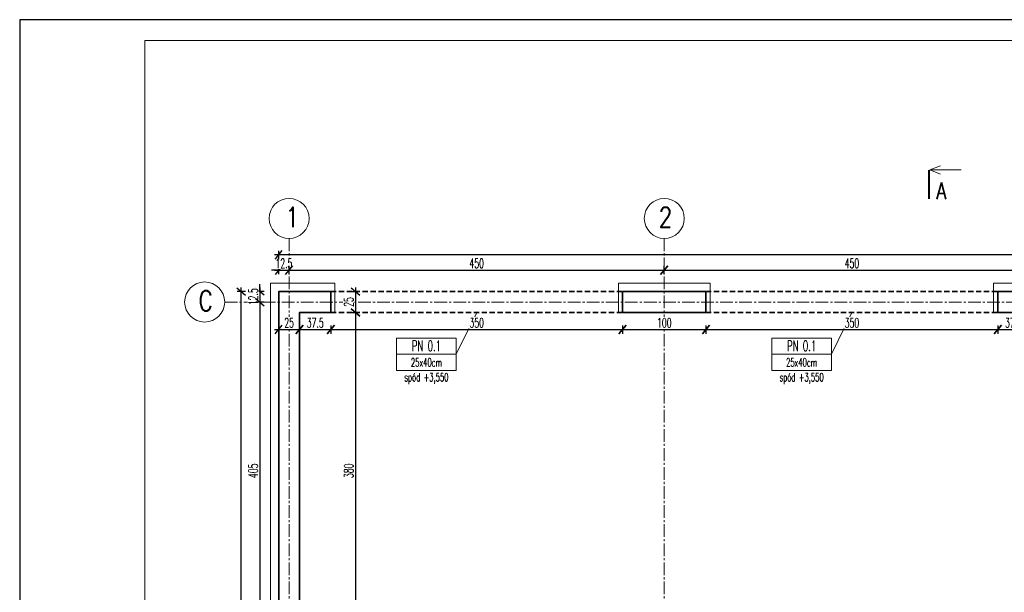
# Model space of a CAD drawing. Header units: centimetres. Extents: x 125945 to 146944, y 20629 to 31773.
# Tile 67 of 80: x 140134 to 141315, y 29139 to 29826. Entities that reach past the tile are written whole.
import ezdxf

# ---------------------------------------------------------------- set-up
doc = ezdxf.new("R2010")
doc.units = ezdxf.units.CM
doc.linetypes.add('CENTER2', pattern=[28.575, 19.05, -3.175, 3.175, -3.175])
doc.linetypes.add('HIDDEN', pattern=[9.525, 6.35, -3.175])
for name, color, linetype, lineweight in [('e-cad_cienkie', 88, 'Continuous', 15), ('e-cad_opisy', 7, 'Continuous', 15), ('e-cad_osie', 172, 'CENTER2', 9), ('e-cad_wymiary', 66, 'Continuous', 15), ('K- OPISY', 40, 'Continuous', 15), ('K-BELKI ŻELBETOWE', 160, 'HIDDEN', 35), ('K-IZOLACJA', 32, 'Continuous', 15), ('K-ŚCIANY KONSTRUKCYJNE', 16, 'Continuous', 35)]:
    doc.layers.add(name, color=color, linetype=linetype, lineweight=lineweight)
doc.styles.add('e-cad_1', font='simplex.shx', dxfattribs={"width": 0.6})
doc.styles.add('e-cad_2', font='simplex.shx', dxfattribs={"width": 0.8})
doc.styles.add('simpl', font='simplex.shx', dxfattribs={"width": 0.6})
doc.dimstyles.new('e-cad_1_50_[cm]', dxfattribs={"dimscale": 5, "dimtxt": 2.25, "dimasz": 1.75, "dimexe": 1, "dimexo": 0, "dimgap": 0.5, "dimtad": 1, "dimdec": 1, "dimrnd": 0.5, "dimdsep": 46, "dimtxsty": 'simpl', "dimblk": 'OBLIQUE', "dimcen": 0, "dimdle": 1, "dimclrd": 256, "dimclre": 256, "dimclrt": 256, "dimadec": 0, "dimazin": 0, "dimtfac": 1, "dimtdec": 1, "dimtix": 1, "dimtmove": 2, "dimatfit": 3, "dimldrblk": 'OBLIQUE', "dimfxl": 1, "dimfxlon": 1, "dimtfill": 1, "dimarcsym": 0})

# ---------------------------------------------------------------- blocks, each defined once
blk = doc.blocks.new('_Oblique')
at = {"color": 0, "linetype": 'ByBlock', "lineweight": -2}
blk.add_line((0.5, 0.6), (-0.5, -0.6), dxfattribs=at)
blk = doc.blocks.new('*D3705')
at = {"layer": 'e-cad_wymiary', "lineweight": -2, "ltscale": 2}
for p, q in [((140536.5, 29504.5), (140536.5, 29469.5)), ((140531.5, 29499.5), (140541.5, 29499.5)), ((140531.5, 29474.5), (140541.5, 29474.5))]:
    blk.add_line(p, q, dxfattribs=at)
at = {"layer": 'e-cad_wymiary', "lineweight": -2, "xscale": 8.75, "yscale": 8.75, "zscale": 8.75}
for p, rotation in [((140536.5, 29499.5), 90), ((140536.5, 29474.5), 270)]:
    blk.add_blockref('_Oblique', p, dxfattribs=dict(at, rotation=rotation))
at = {"layer": 'e-cad_wymiary', "ltscale": 2, "insert": (140528.4, 29487), "char_height": 11.25, "attachment_point": 5, "rotation": 90, "style": 'simpl', "bg_fill": 3, "box_fill_scale": 1.1, "bg_fill_color": 256, "bg_fill_true_color": 13158600, "bg_fill_transparency": 0}
blk.add_mtext('25', dxfattribs=at)
at = {"layer": 'Defpoints', "color": 0}
for p in [(140521.7, 29499.5), (140521.7, 29474.5), (140536.5, 29474.5)]:
    blk.add_point(p, dxfattribs=at)
blk = doc.blocks.new('*D3706')
at = {"layer": 'Defpoints', "color": 0}
for p in [(140521.7, 29474.5), (140512.1, 29094.5), (140536.5, 29094.5)]:
    blk.add_point(p, dxfattribs=at)
at = {"layer": 'e-cad_wymiary', "lineweight": -2, "ltscale": 2}
for p, q in [((140536.5, 29479.5), (140536.5, 29089.5)), ((140531.5, 29474.5), (140541.5, 29474.5)), ((140531.5, 29094.5), (140541.5, 29094.5))]:
    blk.add_line(p, q, dxfattribs=at)
at = {"layer": 'e-cad_wymiary', "lineweight": -2, "xscale": 8.75, "yscale": 8.75, "zscale": 8.75}
for p, rotation in [((140536.5, 29474.5), 90), ((140536.5, 29094.5), 270)]:
    blk.add_blockref('_Oblique', p, dxfattribs=dict(at, rotation=rotation))
at = {"layer": 'e-cad_wymiary', "ltscale": 2, "insert": (140528.4, 29284.5), "char_height": 11.25, "attachment_point": 5, "rotation": 90, "style": 'simpl', "bg_fill": 3, "box_fill_scale": 1.1, "bg_fill_color": 256, "bg_fill_true_color": 13158600, "bg_fill_transparency": 0}
blk.add_mtext('380', dxfattribs=at)
blk = doc.blocks.new('*D3740')
at = {"layer": 'e-cad_wymiary', "lineweight": -2, "ltscale": 2}
for p, q in [((140439.4, 29454), (140474.4, 29454)), ((140444.4, 29455.5), (140444.4, 29449)), ((140469.4, 29455.5), (140469.4, 29449))]:
    blk.add_line(p, q, dxfattribs=at)
at = {"layer": 'e-cad_wymiary', "lineweight": -2, "xscale": 8.75, "yscale": 8.75, "zscale": 8.75, "rotation": 180}
blk.add_blockref('_Oblique', (140444.4, 29454), dxfattribs=at)
at = {"layer": 'e-cad_wymiary', "lineweight": -2, "xscale": 8.75, "yscale": 8.75, "zscale": 8.75}
blk.add_blockref('_Oblique', (140469.4, 29454), dxfattribs=at)
at = {"layer": 'e-cad_wymiary', "ltscale": 2, "insert": (140456.9, 29462.1), "char_height": 11.25, "attachment_point": 5, "style": 'simpl', "bg_fill": 3, "box_fill_scale": 1.1, "bg_fill_color": 256, "bg_fill_true_color": 13158600, "bg_fill_transparency": 0}
blk.add_mtext('25', dxfattribs=at)
at = {"layer": 'Defpoints', "color": 0}
for p in [(140444.4, 29455.5), (140469.4, 29455.5), (140469.4, 29454)]:
    blk.add_point(p, dxfattribs=at)
blk = doc.blocks.new('*D3741')
at = {"layer": 'e-cad_wymiary', "lineweight": -2, "ltscale": 2}
for p, q in [((140464.4, 29454), (140511.9, 29454)), ((140469.4, 29455.5), (140469.4, 29449)), ((140506.9, 29459), (140506.9, 29449))]:
    blk.add_line(p, q, dxfattribs=at)
at = {"layer": 'e-cad_wymiary', "lineweight": -2, "xscale": 8.75, "yscale": 8.75, "zscale": 8.75, "rotation": 180}
blk.add_blockref('_Oblique', (140469.4, 29454), dxfattribs=at)
at = {"layer": 'e-cad_wymiary', "lineweight": -2, "xscale": 8.75, "yscale": 8.75, "zscale": 8.75}
blk.add_blockref('_Oblique', (140506.9, 29454), dxfattribs=at)
at = {"layer": 'e-cad_wymiary', "ltscale": 2, "insert": (140488.2, 29462.1), "char_height": 11.25, "attachment_point": 5, "style": 'simpl', "bg_fill": 3, "box_fill_scale": 1.1, "bg_fill_color": 256, "bg_fill_true_color": 13158600, "bg_fill_transparency": 0}
blk.add_mtext('37.5', dxfattribs=at)
at = {"layer": 'Defpoints', "color": 0}
for p in [(140506.9, 29474.5), (140469.4, 29455.5), (140506.9, 29454)]:
    blk.add_point(p, dxfattribs=at)
blk = doc.blocks.new('*D3742')
at = {"layer": 'Defpoints', "color": 0}
for p in [(140506.9, 29474.5), (140856.9, 29474.5), (140856.9, 29454)]:
    blk.add_point(p, dxfattribs=at)
at = {"layer": 'e-cad_wymiary', "lineweight": -2, "ltscale": 2}
for p, q in [((140501.9, 29454), (140861.9, 29454)), ((140506.9, 29459), (140506.9, 29449)), ((140856.9, 29459), (140856.9, 29449))]:
    blk.add_line(p, q, dxfattribs=at)
at = {"layer": 'e-cad_wymiary', "lineweight": -2, "xscale": 8.75, "yscale": 8.75, "zscale": 8.75, "rotation": 180}
blk.add_blockref('_Oblique', (140506.9, 29454), dxfattribs=at)
at = {"layer": 'e-cad_wymiary', "lineweight": -2, "xscale": 8.75, "yscale": 8.75, "zscale": 8.75}
blk.add_blockref('_Oblique', (140856.9, 29454), dxfattribs=at)
at = {"layer": 'e-cad_wymiary', "ltscale": 2, "insert": (140681.9, 29462.1), "char_height": 11.25, "attachment_point": 5, "style": 'simpl', "bg_fill": 3, "box_fill_scale": 1.1, "bg_fill_color": 256, "bg_fill_true_color": 13158600, "bg_fill_transparency": 0}
blk.add_mtext('350', dxfattribs=at)
blk = doc.blocks.new('*D3743')
at = {"layer": 'Defpoints', "color": 0}
for p in [(140856.9, 29474.5), (140956.9, 29474.5), (140956.9, 29454)]:
    blk.add_point(p, dxfattribs=at)
at = {"layer": 'e-cad_wymiary', "lineweight": -2, "ltscale": 2}
for p, q in [((140851.9, 29454), (140961.9, 29454)), ((140856.9, 29459), (140856.9, 29449)), ((140956.9, 29459), (140956.9, 29449))]:
    blk.add_line(p, q, dxfattribs=at)
at = {"layer": 'e-cad_wymiary', "lineweight": -2, "xscale": 8.75, "yscale": 8.75, "zscale": 8.75, "rotation": 180}
blk.add_blockref('_Oblique', (140856.9, 29454), dxfattribs=at)
at = {"layer": 'e-cad_wymiary', "lineweight": -2, "xscale": 8.75, "yscale": 8.75, "zscale": 8.75}
blk.add_blockref('_Oblique', (140956.9, 29454), dxfattribs=at)
at = {"layer": 'e-cad_wymiary', "ltscale": 2, "insert": (140906.9, 29462.1), "char_height": 11.25, "attachment_point": 5, "style": 'simpl', "bg_fill": 3, "box_fill_scale": 1.1, "bg_fill_color": 256, "bg_fill_true_color": 13158600, "bg_fill_transparency": 0}
blk.add_mtext('100', dxfattribs=at)
blk = doc.blocks.new('*D3744')
at = {"layer": 'Defpoints', "color": 0}
for p in [(140956.9, 29474.5), (141306.9, 29474.5), (141306.9, 29454)]:
    blk.add_point(p, dxfattribs=at)
at = {"layer": 'e-cad_wymiary', "lineweight": -2, "ltscale": 2}
for p, q in [((140951.9, 29454), (141311.9, 29454)), ((140956.9, 29459), (140956.9, 29449)), ((141306.9, 29459), (141306.9, 29449))]:
    blk.add_line(p, q, dxfattribs=at)
at = {"layer": 'e-cad_wymiary', "lineweight": -2, "xscale": 8.75, "yscale": 8.75, "zscale": 8.75, "rotation": 180}
blk.add_blockref('_Oblique', (140956.9, 29454), dxfattribs=at)
at = {"layer": 'e-cad_wymiary', "lineweight": -2, "xscale": 8.75, "yscale": 8.75, "zscale": 8.75}
blk.add_blockref('_Oblique', (141306.9, 29454), dxfattribs=at)
at = {"layer": 'e-cad_wymiary', "ltscale": 2, "insert": (141131.9, 29462.1), "char_height": 11.25, "attachment_point": 5, "style": 'simpl', "bg_fill": 3, "box_fill_scale": 1.1, "bg_fill_color": 256, "bg_fill_true_color": 13158600, "bg_fill_transparency": 0}
blk.add_mtext('350', dxfattribs=at)
blk = doc.blocks.new('*D3745')
at = {"layer": 'e-cad_wymiary', "lineweight": -2, "ltscale": 2}
for p, q in [((141301.9, 29454), (141349.4, 29454)), ((141306.9, 29459), (141306.9, 29449)), ((141344.4, 29459), (141344.4, 29449))]:
    blk.add_line(p, q, dxfattribs=at)
at = {"layer": 'e-cad_wymiary', "lineweight": -2, "xscale": 8.75, "yscale": 8.75, "zscale": 8.75, "rotation": 180}
blk.add_blockref('_Oblique', (141306.9, 29454), dxfattribs=at)
at = {"layer": 'e-cad_wymiary', "lineweight": -2, "xscale": 8.75, "yscale": 8.75, "zscale": 8.75}
blk.add_blockref('_Oblique', (141344.4, 29454), dxfattribs=at)
at = {"layer": 'e-cad_wymiary', "ltscale": 2, "insert": (141325.7, 29462.1), "char_height": 11.25, "attachment_point": 5, "style": 'simpl', "bg_fill": 3, "box_fill_scale": 1.1, "bg_fill_color": 256, "bg_fill_true_color": 13158600, "bg_fill_transparency": 0}
blk.add_mtext('37.5', dxfattribs=at)
at = {"layer": 'Defpoints', "color": 0}
for p in [(141306.9, 29474.5), (141344.4, 29474.5), (141344.4, 29454)]:
    blk.add_point(p, dxfattribs=at)
blk = doc.blocks.new('*D3793')
at = {"layer": 'Defpoints', "color": 0}
for p in [(140444.4, 29499.5), (140444.4, 29487)]:
    blk.add_point(p, dxfattribs=at)
at = {"layer": 'e-cad_wymiary', "lineweight": -2, "ltscale": 2}
for p, q in [((140421.9, 29499.5), (140421.9, 29508.3)), ((140421.9, 29504.5), (140421.9, 29482)), ((140426.9, 29499.5), (140416.9, 29499.5)), ((140426.9, 29487), (140416.9, 29487)), ((140421.9, 29487), (140421.9, 29478.3))]:
    blk.add_line(p, q, dxfattribs=at)
at = {"layer": 'e-cad_wymiary', "lineweight": -2, "xscale": 8.75, "yscale": 8.75, "zscale": 8.75}
for p, rotation in [((140421.9, 29499.5), 270), ((140421.9, 29487), 90)]:
    blk.add_blockref('_Oblique', p, dxfattribs=dict(at, rotation=rotation))
at = {"layer": 'e-cad_wymiary', "ltscale": 2, "insert": (140413.8, 29493.3), "char_height": 11.25, "attachment_point": 5, "rotation": 90, "style": 'simpl', "bg_fill": 3, "box_fill_scale": 1.1, "bg_fill_color": 256, "bg_fill_true_color": 13158600, "bg_fill_transparency": 0}
blk.add_mtext('12.5', dxfattribs=at)
at = {"layer": 'Defpoints', "color": 0}
blk.add_point((140421.9, 29487), dxfattribs=at)
blk = doc.blocks.new('*D3794')
at = {"layer": 'Defpoints', "color": 0}
for p in [(140444.4, 29487), (140421.9, 29082), (140444.4, 29082)]:
    blk.add_point(p, dxfattribs=at)
at = {"layer": 'e-cad_wymiary', "lineweight": -2, "ltscale": 2}
for p, q in [((140421.9, 29492), (140421.9, 29077)), ((140426.9, 29487), (140416.9, 29487)), ((140426.9, 29082), (140416.9, 29082))]:
    blk.add_line(p, q, dxfattribs=at)
at = {"layer": 'e-cad_wymiary', "lineweight": -2, "xscale": 8.75, "yscale": 8.75, "zscale": 8.75}
for p, rotation in [((140421.9, 29487), 90), ((140421.9, 29082), 270)]:
    blk.add_blockref('_Oblique', p, dxfattribs=dict(at, rotation=rotation))
at = {"layer": 'e-cad_wymiary', "ltscale": 2, "insert": (140413.8, 29284.5), "char_height": 11.25, "attachment_point": 5, "rotation": 90, "style": 'simpl', "bg_fill": 3, "box_fill_scale": 1.1, "bg_fill_color": 256, "bg_fill_true_color": 13158600, "bg_fill_transparency": 0}
blk.add_mtext('405', dxfattribs=at)
blk = doc.blocks.new('*D3797')
at = {"layer": 'Defpoints', "color": 0}
for p in [(140399.5, 29499.5), (140444.4, 29499.5), (140444.4, 28664.5)]:
    blk.add_point(p, dxfattribs=at)
at = {"layer": 'e-cad_wymiary', "lineweight": -2, "ltscale": 2}
for p, q in [((140399.5, 28659.5), (140399.5, 29504.5)), ((140404.5, 29499.5), (140394.5, 29499.5)), ((140404.5, 28664.5), (140394.5, 28664.5))]:
    blk.add_line(p, q, dxfattribs=at)
at = {"layer": 'e-cad_wymiary', "lineweight": -2, "xscale": 8.75, "yscale": 8.75, "zscale": 8.75}
for p, rotation in [((140399.5, 29499.5), 90), ((140399.5, 28664.5), 270)]:
    blk.add_blockref('_Oblique', p, dxfattribs=dict(at, rotation=rotation))
at = {"layer": 'e-cad_wymiary', "ltscale": 2, "insert": (140391.4, 29082), "char_height": 11.25, "attachment_point": 5, "rotation": 90, "style": 'simpl', "bg_fill": 3, "box_fill_scale": 1.1, "bg_fill_color": 256, "bg_fill_true_color": 13158600, "bg_fill_transparency": 0}
blk.add_mtext('835', dxfattribs=at)
blk = doc.blocks.new('*D3812')
at = {"layer": 'Defpoints', "color": 0}
for p in [(140444.4, 29499.5), (140456.9, 29499.5)]:
    blk.add_point(p, dxfattribs=at)
at = {"layer": 'e-cad_wymiary', "lineweight": -2, "ltscale": 2}
for p, q in [((140444.4, 29525.3), (140435.7, 29525.3)), ((140439.4, 29525.3), (140461.9, 29525.3)), ((140444.4, 29520.3), (140444.4, 29530.3)), ((140456.9, 29520.3), (140456.9, 29530.3)), ((140456.9, 29525.3), (140465.7, 29525.3))]:
    blk.add_line(p, q, dxfattribs=at)
at = {"layer": 'e-cad_wymiary', "lineweight": -2, "xscale": 8.75, "yscale": 8.75, "zscale": 8.75}
blk.add_blockref('_Oblique', (140444.4, 29525.3), dxfattribs=at)
at = {"layer": 'e-cad_wymiary', "lineweight": -2, "xscale": 8.75, "yscale": 8.75, "zscale": 8.75, "rotation": 180}
blk.add_blockref('_Oblique', (140456.9, 29525.3), dxfattribs=at)
at = {"layer": 'e-cad_wymiary', "ltscale": 2, "insert": (140450.7, 29533.4), "char_height": 11.25, "attachment_point": 5, "style": 'simpl', "bg_fill": 3, "box_fill_scale": 1.1, "bg_fill_color": 256, "bg_fill_true_color": 13158600, "bg_fill_transparency": 0}
blk.add_mtext('12.5', dxfattribs=at)
at = {"layer": 'Defpoints', "color": 0}
blk.add_point((140456.9, 29525.3), dxfattribs=at)
blk = doc.blocks.new('*D3813')
at = {"layer": 'Defpoints', "color": 0}
for p in [(140906.9, 29525.3), (140456.9, 29499.5), (140906.9, 29499.5)]:
    blk.add_point(p, dxfattribs=at)
at = {"layer": 'e-cad_wymiary', "lineweight": -2, "ltscale": 2}
for p, q in [((140451.9, 29525.3), (140911.9, 29525.3)), ((140456.9, 29520.3), (140456.9, 29530.3)), ((140906.9, 29520.3), (140906.9, 29530.3))]:
    blk.add_line(p, q, dxfattribs=at)
at = {"layer": 'e-cad_wymiary', "lineweight": -2, "xscale": 8.75, "yscale": 8.75, "zscale": 8.75, "rotation": 180}
blk.add_blockref('_Oblique', (140456.9, 29525.3), dxfattribs=at)
at = {"layer": 'e-cad_wymiary', "lineweight": -2, "xscale": 8.75, "yscale": 8.75, "zscale": 8.75}
blk.add_blockref('_Oblique', (140906.9, 29525.3), dxfattribs=at)
at = {"layer": 'e-cad_wymiary', "ltscale": 2, "insert": (140681.9, 29533.4), "char_height": 11.25, "attachment_point": 5, "style": 'simpl', "bg_fill": 3, "box_fill_scale": 1.1, "bg_fill_color": 256, "bg_fill_true_color": 13158600, "bg_fill_transparency": 0}
blk.add_mtext('450', dxfattribs=at)
blk = doc.blocks.new('*D3814')
at = {"layer": 'Defpoints', "color": 0}
for p in [(141356.9, 29525.3), (140906.9, 29499.5), (141356.9, 29499.5)]:
    blk.add_point(p, dxfattribs=at)
at = {"layer": 'e-cad_wymiary', "lineweight": -2, "ltscale": 2}
for p, q in [((140901.9, 29525.3), (141361.9, 29525.3)), ((140906.9, 29520.3), (140906.9, 29530.3)), ((141356.9, 29520.3), (141356.9, 29530.3))]:
    blk.add_line(p, q, dxfattribs=at)
at = {"layer": 'e-cad_wymiary', "lineweight": -2, "xscale": 8.75, "yscale": 8.75, "zscale": 8.75, "rotation": 180}
blk.add_blockref('_Oblique', (140906.9, 29525.3), dxfattribs=at)
at = {"layer": 'e-cad_wymiary', "lineweight": -2, "xscale": 8.75, "yscale": 8.75, "zscale": 8.75}
blk.add_blockref('_Oblique', (141356.9, 29525.3), dxfattribs=at)
at = {"layer": 'e-cad_wymiary', "ltscale": 2, "insert": (141131.9, 29533.4), "char_height": 11.25, "attachment_point": 5, "style": 'simpl', "bg_fill": 3, "box_fill_scale": 1.1, "bg_fill_color": 256, "bg_fill_true_color": 13158600, "bg_fill_transparency": 0}
blk.add_mtext('450', dxfattribs=at)
blk = doc.blocks.new('*D3821')
at = {"layer": 'Defpoints', "color": 0}
for p in [(140444.4, 29543.5), (140444.4, 29499.5), (143739.4, 29499.5)]:
    blk.add_point(p, dxfattribs=at)
at = {"layer": 'e-cad_wymiary', "lineweight": -2, "ltscale": 2}
for p, q in [((140444.4, 29538.5), (140444.4, 29548.5)), ((143739.4, 29538.5), (143739.4, 29548.5)), ((143744.4, 29543.5), (140439.4, 29543.5))]:
    blk.add_line(p, q, dxfattribs=at)
at = {"layer": 'e-cad_wymiary', "lineweight": -2, "xscale": 8.75, "yscale": 8.75, "zscale": 8.75, "rotation": 180}
blk.add_blockref('_Oblique', (140444.4, 29543.5), dxfattribs=at)
at = {"layer": 'e-cad_wymiary', "lineweight": -2, "xscale": 8.75, "yscale": 8.75, "zscale": 8.75}
blk.add_blockref('_Oblique', (143739.4, 29543.5), dxfattribs=at)
at = {"layer": 'e-cad_wymiary', "ltscale": 2, "insert": (142091.9, 29551.7), "char_height": 11.25, "attachment_point": 5, "style": 'simpl', "bg_fill": 3, "box_fill_scale": 1.1, "bg_fill_color": 256, "bg_fill_true_color": 13158600, "bg_fill_transparency": 0}
blk.add_mtext('3295', dxfattribs=at)
blk = doc.blocks.new('e-cad_przekroj_1_1_P')
at = {"const_width": 0.5}
blk.add_lwpolyline([(0, 0), (0, 7)], dxfattribs=at)
for points in [[(0.25, 7), (2.75, 8)], [(0.25, 7), (7.75, 7)], [(0.25, 7), (2.75, 6)]]:
    blk.add_lwpolyline(points)
at = {"style": 'e-cad_1', "width": 0.8}
blk.add_attdef('SYMBOL', (1.75, 0), '', height=4, dxfattribs=at)

msp = doc.modelspace()

# ---------------------------------------------------------------- linework, layer by layer
at = {"layer": 'Defpoints'}
msp.add_lwpolyline([(140133.77, 28340.69), (144533.77, 28340.69), (144533.77, 29825.69), (140133.77, 29825.69)], close=True, dxfattribs=at)
at = {"layer": 'e-cad_cienkie'}
msp.add_lwpolyline([(140283.77, 28365.69), (144508.77, 28365.69), (144508.77, 29800.69), (140283.77, 29800.69)], close=True, dxfattribs=at)
at = {"layer": 'e-cad_opisy'}
for centre in [(140456.9, 29587.27), (140906.9, 29587.27), (140355.62, 29487.02)]:
    msp.add_circle(centre, 24, dxfattribs=at)
at = {"layer": 'e-cad_osie', "ltscale": 0.8}
for p, q in [((140456.9, 29563.27), (140456.9, 28611.37)), ((140906.9, 29563.27), (140906.9, 28611.37)), ((140379.62, 29487.02), (143800.44, 29487.02))]:
    msp.add_line(p, q, dxfattribs=at)
at = {"layer": 'K- OPISY', "color": 4, "ltscale": 2}
for p, q in [((140657.34, 29424.28), (140681.9, 29474.52)), ((141107.34, 29424.28), (141131.9, 29474.52))]:
    msp.add_line(p, q, dxfattribs=at)
at = {"layer": 'K- OPISY', "color": 4}
for points in [[(140657.34, 29443.72), (140585.87, 29443.72), (140585.87, 29424.28), (140657.34, 29424.28)], [(141107.34, 29443.72), (141035.87, 29443.72), (141035.87, 29424.28), (141107.34, 29424.28)], [(140657.34, 29424.28), (140585.87, 29424.28), (140585.87, 29404.83), (140657.34, 29404.83)], [(141107.34, 29424.28), (141035.87, 29424.28), (141035.87, 29404.83), (141107.34, 29404.83)]]:
    msp.add_lwpolyline(points, close=True, dxfattribs=at)
at = {"layer": 'K-BELKI ŻELBETOWE'}
for p, q in [((140506.9, 29499.52), (140856.9, 29499.52)), ((140956.9, 29499.52), (141306.9, 29499.52)), ((140506.9, 29474.52), (140856.9, 29474.52)), ((140956.9, 29474.52), (141306.9, 29474.52))]:
    msp.add_line(p, q, dxfattribs=at)
at = {"layer": 'K-IZOLACJA', "ltscale": 0.8}
for p, q in [((140511.9, 29509.52), (140434.4, 29509.52)), ((140434.4, 29509.52), (140434.4, 28654.52)), ((140511.9, 29474.52), (140511.9, 29509.52)), ((140961.9, 29509.52), (140851.9, 29509.52)), ((140851.9, 29474.52), (140851.9, 29509.52)), ((140961.9, 29474.52), (140961.9, 29509.52)), ((141411.9, 29509.52), (141301.9, 29509.52)), ((141301.9, 29474.52), (141301.9, 29509.52)), ((140506.9, 29474.52), (140511.9, 29474.52)), ((140856.9, 29474.52), (140851.9, 29474.52)), ((140956.9, 29474.52), (140961.9, 29474.52)), ((141306.9, 29474.52), (141301.9, 29474.52))]:
    msp.add_line(p, q, dxfattribs=at)
at = {"layer": 'K-ŚCIANY KONSTRUKCYJNE', "ltscale": 0.8}
for points in [[(142306.9, 28664.52), (142206.9, 28664.52), (142206.9, 28689.52), (142244.4, 28689.52), (142244.4, 29474.52), (141819.4, 29474.52), (141819.4, 28689.52), (141856.9, 28689.52), (141856.9, 28664.52), (140444.4, 28664.52), (140444.4, 29499.52), (140506.9, 29499.52)], [(140506.9, 29499.52), (140506.9, 29474.52), (140469.4, 29474.52), (140469.4, 28689.52), (141344.4, 28689.52), (141344.4, 29474.52), (141306.9, 29474.52), (141306.9, 29499.52), (141406.9, 29499.52), (141406.9, 29474.52), (141369.4, 29474.52), (141369.4, 28689.52), (141794.4, 28689.52), (141794.4, 29474.52), (141756.9, 29474.52), (141756.9, 29499.52), (143169.4, 29499.52)]]:
    msp.add_lwpolyline(points, dxfattribs=at)
msp.add_lwpolyline([(140856.9, 29474.52), (140956.9, 29474.52), (140956.9, 29499.52), (140856.9, 29499.52)], close=True, dxfattribs=at)

# ---------------------------------------------------------------- block references
at = {"layer": 'e-cad_opisy', "ltscale": 2, "xscale": 5, "yscale": 5, "zscale": 5, "rotation": 360}
msp.add_blockref('e-cad_przekroj_1_1_P', (141224.26, 29610.51), dxfattribs=at).add_auto_attribs({'SYMBOL': 'A'})

# ---------------------------------------------------------------- texts
at = {"layer": 'e-cad_opisy', "ltscale": 2, "style": 'e-cad_2', "width": 0.8}
for s, p in [('1', (140452.28, 29576.77)), ('2', (140900.11, 29576.77)), ('C', (140348.11, 29476.52))]:
    msp.add_text(s, height=24, dxfattribs=at).set_placement(p)
at = {"layer": 'K- OPISY', "color": 4, "width": 71.4626, "attachment_point": 5, "style": 'e-cad_1'}
for s, insert, char_height in [('PN 0.1', (140621.61, 29434.4), 12.5), ('PN 0.1', (141071.61, 29434.4), 12.5), ('25x40cm', (140621.61, 29414.58), 10), ('25x40cm', (141071.61, 29414.58), 10), ('spód +3,550', (140621.61, 29395.17), 10), ('spód +3,550', (141071.61, 29395.17), 10)]:
    msp.add_mtext(s, dxfattribs=dict(at, insert=insert, char_height=char_height))

# ---------------------------------------------------------------- next in the draw order: dimensions: what is measured, and where the dimension line sits
at = {"layer": 'e-cad_wymiary', "ltscale": 2}
for base, p1, p2, picture, middle in [((140421.89, 29487.02), (140444.4, 29499.52), (140444.4, 29487.02), '*D3793', (140413.77, 29493.27)), ((140536.53, 29474.52), (140521.72, 29499.52), (140521.72, 29474.52), '*D3705', (140528.4, 29487.02))]:
    dim = msp.add_linear_dim(base=base, p1=p1, p2=p2, angle=90, dimstyle='e-cad_1_50_[cm]', dxfattribs=at)
    dim.commit()
    dim.dimension.update_dxf_attribs({"geometry": picture, "text_midpoint": middle})
dim = msp.add_linear_dim(base=(140469.4, 29454.02), p1=(140444.4, 29455.5), p2=(140469.4, 29455.5), dimstyle='e-cad_1_50_[cm]', dxfattribs=at)
dim.commit()
dim.dimension.update_dxf_attribs({"geometry": '*D3740', "text_midpoint": (140456.9, 29462.15)})

# ---------------------------------------------------------------- next in the draw order: dimensions: what is measured, and where the dimension line sits
for base, p1, p2, picture, middle in [((140421.89, 29082.02), (140444.4, 29487.02), (140444.4, 29082.02), '*D3794', (140413.77, 29284.52)), ((140536.53, 29094.52), (140521.72, 29474.52), (140512.1, 29094.52), '*D3706', (140528.4, 29284.52))]:
    dim = msp.add_linear_dim(base=base, p1=p1, p2=p2, angle=90, dimstyle='e-cad_1_50_[cm]', dxfattribs=at)
    dim.commit()
    dim.dimension.update_dxf_attribs({"geometry": picture, "text_midpoint": middle})

# ---------------------------------------------------------------- next in the draw order: dimensions: what is measured, and where the dimension line sits
dim = msp.add_linear_dim(base=(140399.52, 29499.52), p1=(140444.4, 28664.52), p2=(140444.4, 29499.52), angle=90, dimstyle='e-cad_1_50_[cm]', dxfattribs=at)
dim.commit()
dim.dimension.update_dxf_attribs({"geometry": '*D3797', "text_midpoint": (140391.4, 29082.02)})
dim = msp.add_linear_dim(base=(140506.9, 29454.02), p1=(140469.4, 29455.5), p2=(140506.9, 29474.52), dimstyle='e-cad_1_50_[cm]', dxfattribs=at)
dim.commit()
dim.dimension.update_dxf_attribs({"geometry": '*D3741', "text_midpoint": (140488.15, 29462.15)})

# ---------------------------------------------------------------- next in the draw order: dimensions: what is measured, and where the dimension line sits
for base, p1, p2, picture, middle in [((140456.9, 29525.32), (140444.4, 29499.52), (140456.9, 29499.52), '*D3812', (140450.65, 29533.45)), ((140856.9, 29454.02), (140506.9, 29474.52), (140856.9, 29474.52), '*D3742', (140681.9, 29462.15))]:
    dim = msp.add_linear_dim(base=base, p1=p1, p2=p2, dimstyle='e-cad_1_50_[cm]', dxfattribs=at)
    dim.commit()
    dim.dimension.update_dxf_attribs({"geometry": picture, "text_midpoint": middle})

# ---------------------------------------------------------------- next in the draw order: dimensions: what is measured, and where the dimension line sits
for base, p1, p2, picture, middle in [((140906.9, 29525.32), (140456.9, 29499.52), (140906.9, 29499.52), '*D3813', (140681.9, 29533.45)), ((140956.9, 29454.02), (140856.9, 29474.52), (140956.9, 29474.52), '*D3743', (140906.9, 29462.15))]:
    dim = msp.add_linear_dim(base=base, p1=p1, p2=p2, dimstyle='e-cad_1_50_[cm]', dxfattribs=at)
    dim.commit()
    dim.dimension.update_dxf_attribs({"geometry": picture, "text_midpoint": middle})

# ---------------------------------------------------------------- next in the draw order: dimensions: what is measured, and where the dimension line sits
for base, p1, p2, picture, middle in [((141356.9, 29525.32), (140906.9, 29499.52), (141356.9, 29499.52), '*D3814', (141131.9, 29533.45)), ((141306.9, 29454.02), (140956.9, 29474.52), (141306.9, 29474.52), '*D3744', (141131.9, 29462.15))]:
    dim = msp.add_linear_dim(base=base, p1=p1, p2=p2, dimstyle='e-cad_1_50_[cm]', dxfattribs=at)
    dim.commit()
    dim.dimension.update_dxf_attribs({"geometry": picture, "text_midpoint": middle})

# ---------------------------------------------------------------- next in the draw order: dimensions: what is measured, and where the dimension line sits
for base, p1, p2, picture, middle in [((140444.4, 29543.54), (143739.4, 29499.52), (140444.4, 29499.52), '*D3821', (142091.9, 29551.66)), ((141344.4, 29454.02), (141306.9, 29474.52), (141344.4, 29474.52), '*D3745', (141325.65, 29462.15))]:
    dim = msp.add_linear_dim(base=base, p1=p1, p2=p2, dimstyle='e-cad_1_50_[cm]', dxfattribs=at)
    dim.commit()
    dim.dimension.update_dxf_attribs({"geometry": picture, "text_midpoint": middle})

doc.saveas('drawing.dxf')
